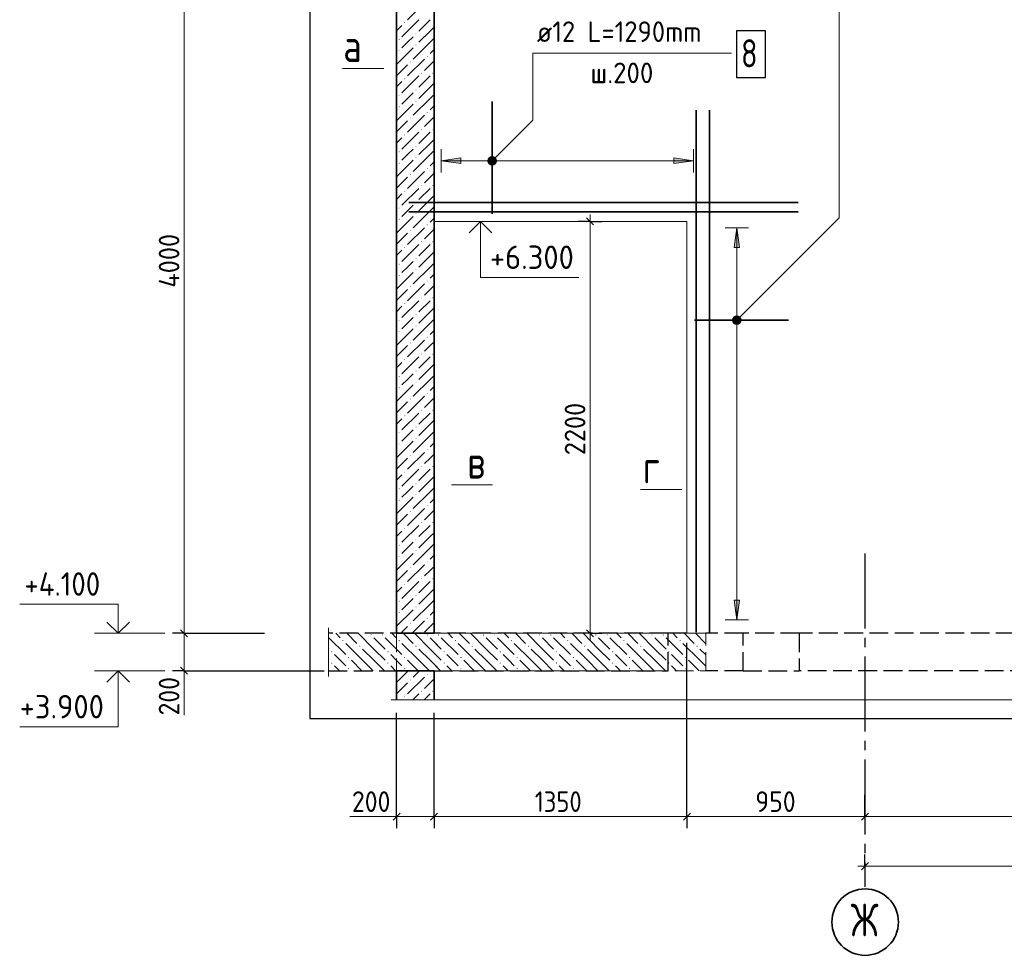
# Model space of a CAD drawing. Header units: millimetres. Extents: x 0 to 50400, y 0 to 35640.
# Tile 8 of 10: x 24751 to 37367, y 16997 to 28989. Entities that reach past the tile are written whole.
import ezdxf

# ---------------------------------------------------------------- set-up
doc = ezdxf.new("R2010")
doc.units = ezdxf.units.MM
doc.linetypes.add('______2', pattern=[324, 240, -84])
doc.linetypes.add('______5', pattern=[1320, 960, -120, 120, -120])
for name, color, linetype, lineweight in [('Standard', 7, 'Continuous', 25), ('Высотные отметки', 7, 'Continuous', 25), ('ЖБ Лестница', 52, 'Continuous', 25), ('ЖБ Перекрытие верхний уровень', 7, 'Continuous', 35), ('ЖБ Стена верхний уровень', 7, 'Continuous', 35), ('Общий02', 7, 'Continuous', 18), ('Позиционная метка линия выноска', 7, 'Continuous', 13), ('Размерная линия_ общее', 7, 'Continuous', 13), ('Сечения символ', 7, 'Continuous', 25)]:
    doc.layers.add(name, color=color, linetype=linetype, lineweight=lineweight)
for name, color, linetype, true_color in [('Оси', 7, '______5', 0x656565), ('Стена ДОП П-обр. неравн', 7, 'Continuous', 0xa0a0a0), ('Стена обрамление Г-обр.', 7, 'Continuous', 0xa0a0a0), ('Стена обрамление П-обр.', 7, 'Continuous', 0xa0a0a0)]:
    doc.layers.add(name, color=color, linetype=linetype, true_color=true_color)
doc.layers.add('Размерная выноска', color=7, linetype='Continuous')
doc.styles.add('ISOCPEUR', font='txt')

msp = doc.modelspace()

# ---------------------------------------------------------------- hatches: boundary and pattern name
at = {"layer": 'ЖБ Лестница', "linetype": 'Continuous', "lineweight": 18, "transparency": 33554687}
for points in [[(29966, 21103), (29973, 21111), (29981, 21103), (29973, 21095)], [(30110, 21103), (30117, 21111), (30125, 21103), (30117, 21095)], [(30686, 21103), (30693, 21111), (30701, 21103), (30693, 21095)], [(30830, 21103), (30837, 21111), (30845, 21103), (30837, 21095)], [(31406, 21103), (31413, 21111), (31421, 21103), (31413, 21095)], [(31550, 21103), (31557, 21111), (31565, 21103), (31557, 21095)], [(32126, 21103), (32133, 21111), (32141, 21103), (32133, 21095)], [(32270, 21103), (32277, 21111), (32285, 21103), (32277, 21095)], [(32846, 21103), (32853, 21111), (32861, 21103), (32853, 21095)], [(32990, 21103), (32997, 21111), (33005, 21103), (32997, 21095)], [(29606, 21031), (29613, 21039), (29621, 21031), (29613, 21023)], [(29822, 20959), (29829, 20967), (29837, 20959), (29829, 20951)], [(30326, 21031), (30333, 21039), (30341, 21031), (30333, 21023)], [(30542, 20959), (30549, 20967), (30557, 20959), (30549, 20951)], [(31046, 21031), (31053, 21039), (31061, 21031), (31053, 21023)], [(31262, 20959), (31269, 20967), (31277, 20959), (31269, 20951)], [(31766, 21031), (31773, 21039), (31781, 21031), (31773, 21023)], [(31982, 20959), (31989, 20967), (31997, 20959), (31989, 20951)], [(32486, 21031), (32493, 21039), (32501, 21031), (32493, 21023)], [(32702, 20959), (32709, 20967), (32717, 20959), (32709, 20951)], [(33206, 21031), (33213, 21039), (33221, 21031), (33213, 21023)], [(33422, 20959), (33429, 20967), (33437, 20959), (33429, 20951)], [(29678, 20815), (29685, 20823), (29693, 20815), (29685, 20807)], [(30182, 20887), (30189, 20895), (30197, 20887), (30189, 20879)], [(30398, 20815), (30405, 20823), (30413, 20815), (30405, 20807)], [(30902, 20887), (30909, 20895), (30917, 20887), (30909, 20879)], [(31118, 20815), (31125, 20823), (31133, 20815), (31125, 20807)], [(31622, 20887), (31629, 20895), (31637, 20887), (31629, 20879)], [(31838, 20815), (31845, 20823), (31853, 20815), (31845, 20807)], [(32342, 20887), (32349, 20895), (32357, 20887), (32349, 20879)], [(32558, 20815), (32565, 20823), (32573, 20815), (32565, 20807)], [(33062, 20887), (33069, 20895), (33077, 20887), (33069, 20879)], [(33278, 20815), (33285, 20823), (33293, 20815), (33285, 20807)], [(30182, 20743), (30189, 20751), (30197, 20743), (30189, 20735)], [(30902, 20743), (30909, 20751), (30917, 20743), (30909, 20735)], [(31622, 20743), (31629, 20751), (31637, 20743), (31629, 20735)], [(32342, 20743), (32349, 20751), (32357, 20743), (32349, 20735)], [(33062, 20743), (33069, 20751), (33077, 20743), (33069, 20735)], [(29678, 20671), (29685, 20679), (29693, 20671), (29685, 20663)], [(30398, 20671), (30405, 20679), (30413, 20671), (30405, 20663)], [(31118, 20671), (31125, 20679), (31133, 20671), (31125, 20663)], [(31838, 20671), (31845, 20679), (31853, 20671), (31845, 20663)], [(32558, 20671), (32565, 20679), (32573, 20671), (32565, 20663)], [(33278, 20671), (33285, 20679), (33293, 20671), (33285, 20663)]]:
    msp.add_hatch(color=7, dxfattribs=at).paths.add_polyline_path(points, flags=16)
at = {"layer": 'ЖБ Перекрытие верхний уровень', "linetype": 'Continuous', "lineweight": 18, "transparency": 33554687}
for points in [[(29246, 21103), (29253, 21111), (29261, 21103), (29253, 21095)], [(29390, 21103), (29397, 21111), (29405, 21103), (29397, 21095)], [(29966, 21103), (29973, 21111), (29981, 21103), (29973, 21095)], [(30110, 21103), (30117, 21111), (30125, 21103), (30117, 21095)], [(30686, 21103), (30693, 21111), (30701, 21103), (30693, 21095)], [(30830, 21103), (30837, 21111), (30845, 21103), (30837, 21095)], [(31406, 21103), (31413, 21111), (31421, 21103), (31413, 21095)], [(31550, 21103), (31557, 21111), (31565, 21103), (31557, 21095)], [(32126, 21103), (32133, 21111), (32141, 21103), (32133, 21095)], [(32270, 21103), (32277, 21111), (32285, 21103), (32277, 21095)], [(32846, 21103), (32853, 21111), (32861, 21103), (32853, 21095)], [(32990, 21103), (32997, 21111), (33005, 21103), (32997, 21095)], [(28886, 21031), (28893, 21039), (28901, 21031), (28893, 21023)], [(29102, 20959), (29109, 20967), (29117, 20959), (29109, 20951)], [(29606, 21031), (29613, 21039), (29621, 21031), (29613, 21023)], [(29822, 20959), (29829, 20967), (29837, 20959), (29829, 20951)], [(30326, 21031), (30333, 21039), (30341, 21031), (30333, 21023)], [(30542, 20959), (30549, 20967), (30557, 20959), (30549, 20951)], [(31046, 21031), (31053, 21039), (31061, 21031), (31053, 21023)], [(31262, 20959), (31269, 20967), (31277, 20959), (31269, 20951)], [(31766, 21031), (31773, 21039), (31781, 21031), (31773, 21023)], [(31982, 20959), (31989, 20967), (31997, 20959), (31989, 20951)], [(32486, 21031), (32493, 21039), (32501, 21031), (32493, 21023)], [(32702, 20959), (32709, 20967), (32717, 20959), (32709, 20951)], [(28742, 20887), (28749, 20895), (28757, 20887), (28749, 20879)], [(28958, 20815), (28965, 20823), (28973, 20815), (28965, 20807)], [(29462, 20887), (29469, 20895), (29477, 20887), (29469, 20879)], [(29678, 20815), (29685, 20823), (29693, 20815), (29685, 20807)], [(30182, 20887), (30189, 20895), (30197, 20887), (30189, 20879)], [(30398, 20815), (30405, 20823), (30413, 20815), (30405, 20807)], [(30902, 20887), (30909, 20895), (30917, 20887), (30909, 20879)], [(31118, 20815), (31125, 20823), (31133, 20815), (31125, 20807)], [(31622, 20887), (31629, 20895), (31637, 20887), (31629, 20879)], [(31838, 20815), (31845, 20823), (31853, 20815), (31845, 20807)], [(32342, 20887), (32349, 20895), (32357, 20887), (32349, 20879)], [(32558, 20815), (32565, 20823), (32573, 20815), (32565, 20807)], [(28742, 20743), (28749, 20751), (28757, 20743), (28749, 20735)], [(29462, 20743), (29469, 20751), (29477, 20743), (29469, 20735)], [(30182, 20743), (30189, 20751), (30197, 20743), (30189, 20735)], [(30902, 20743), (30909, 20751), (30917, 20743), (30909, 20735)], [(31622, 20743), (31629, 20751), (31637, 20743), (31629, 20735)], [(32342, 20743), (32349, 20751), (32357, 20743), (32349, 20735)], [(28958, 20671), (28965, 20679), (28973, 20671), (28965, 20663)], [(29678, 20671), (29685, 20679), (29693, 20671), (29685, 20663)], [(30398, 20671), (30405, 20679), (30413, 20671), (30405, 20663)], [(31118, 20671), (31125, 20679), (31133, 20671), (31125, 20663)], [(31838, 20671), (31845, 20679), (31853, 20671), (31845, 20663)], [(32558, 20671), (32565, 20679), (32573, 20671), (32565, 20663)]]:
    msp.add_hatch(color=7, dxfattribs=at).paths.add_polyline_path(points, flags=16)
at = {"layer": 'ЖБ Стена верхний уровень', "linetype": 'Continuous', "lineweight": 18, "transparency": 33554687}
for points in [[(29679, 28951), (29685, 28957), (29691, 28951), (29685, 28945)], [(29823, 28807), (29829, 28813), (29835, 28807), (29829, 28801)], [(29607, 28735), (29613, 28741), (29619, 28735), (29613, 28729)], [(29823, 28663), (29829, 28669), (29835, 28663), (29829, 28657)], [(29607, 28591), (29613, 28597), (29619, 28591), (29613, 28585)], [(29967, 28519), (29973, 28525), (29979, 28519), (29973, 28513)], [(29751, 28447), (29757, 28453), (29763, 28447), (29757, 28441)], [(29895, 28303), (29901, 28309), (29907, 28303), (29901, 28297)], [(30039, 28303), (30045, 28309), (30051, 28303), (30045, 28297)], [(29679, 28231), (29685, 28237), (29691, 28231), (29685, 28225)], [(29607, 28015), (29613, 28021), (29619, 28015), (29613, 28009)], [(29823, 28087), (29829, 28093), (29835, 28087), (29829, 28081)], [(29823, 27943), (29829, 27949), (29835, 27943), (29829, 27937)], [(29607, 27871), (29613, 27877), (29619, 27871), (29613, 27865)], [(29967, 27799), (29973, 27805), (29979, 27799), (29973, 27793)], [(29751, 27727), (29757, 27733), (29763, 27727), (29757, 27721)], [(29679, 27511), (29685, 27517), (29691, 27511), (29685, 27505)], [(29895, 27583), (29901, 27589), (29907, 27583), (29901, 27577)], [(30039, 27583), (30045, 27589), (30051, 27583), (30045, 27577)], [(29607, 27295), (29613, 27301), (29619, 27295), (29613, 27289)], [(29823, 27367), (29829, 27373), (29835, 27367), (29829, 27361)], [(29607, 27151), (29613, 27157), (29619, 27151), (29613, 27145)], [(29823, 27223), (29829, 27229), (29835, 27223), (29829, 27217)], [(29751, 27007), (29757, 27013), (29763, 27007), (29757, 27001)], [(29967, 27079), (29973, 27085), (29979, 27079), (29973, 27073)], [(29679, 26791), (29685, 26797), (29691, 26791), (29685, 26785)], [(29895, 26863), (29901, 26869), (29907, 26863), (29901, 26857)], [(30039, 26863), (30045, 26869), (30051, 26863), (30045, 26857)], [(29823, 26647), (29829, 26653), (29835, 26647), (29829, 26641)], [(29607, 26575), (29613, 26581), (29619, 26575), (29613, 26569)], [(29823, 26503), (29829, 26509), (29835, 26503), (29829, 26497)], [(29607, 26431), (29613, 26437), (29619, 26431), (29613, 26425)], [(29751, 26287), (29757, 26293), (29763, 26287), (29757, 26281)], [(29967, 26359), (29973, 26365), (29979, 26359), (29973, 26353)], [(29895, 26143), (29901, 26149), (29907, 26143), (29901, 26137)], [(30039, 26143), (30045, 26149), (30051, 26143), (30045, 26137)], [(29679, 26071), (29685, 26077), (29691, 26071), (29685, 26065)], [(29823, 25927), (29829, 25933), (29835, 25927), (29829, 25921)], [(29607, 25855), (29613, 25861), (29619, 25855), (29613, 25849)], [(29823, 25783), (29829, 25789), (29835, 25783), (29829, 25777)], [(29607, 25711), (29613, 25717), (29619, 25711), (29613, 25705)], [(29967, 25639), (29973, 25645), (29979, 25639), (29973, 25633)], [(29751, 25567), (29757, 25573), (29763, 25567), (29757, 25561)], [(29895, 25423), (29901, 25429), (29907, 25423), (29901, 25417)], [(30039, 25423), (30045, 25429), (30051, 25423), (30045, 25417)], [(29679, 25351), (29685, 25357), (29691, 25351), (29685, 25345)], [(29607, 25135), (29613, 25141), (29619, 25135), (29613, 25129)], [(29823, 25207), (29829, 25213), (29835, 25207), (29829, 25201)], [(29607, 24991), (29613, 24997), (29619, 24991), (29613, 24985)], [(29823, 25063), (29829, 25069), (29835, 25063), (29829, 25057)], [(29967, 24919), (29973, 24925), (29979, 24919), (29973, 24913)], [(29751, 24847), (29757, 24853), (29763, 24847), (29757, 24841)], [(29679, 24631), (29685, 24637), (29691, 24631), (29685, 24625)], [(29895, 24703), (29901, 24709), (29907, 24703), (29901, 24697)], [(30039, 24703), (30045, 24709), (30051, 24703), (30045, 24697)], [(29823, 24487), (29829, 24493), (29835, 24487), (29829, 24481)], [(29607, 24415), (29613, 24421), (29619, 24415), (29613, 24409)], [(29607, 24271), (29613, 24277), (29619, 24271), (29613, 24265)], [(29823, 24343), (29829, 24349), (29835, 24343), (29829, 24337)], [(29751, 24127), (29757, 24133), (29763, 24127), (29757, 24121)], [(29967, 24199), (29973, 24205), (29979, 24199), (29973, 24193)], [(29895, 23983), (29901, 23989), (29907, 23983), (29901, 23977)], [(30039, 23983), (30045, 23989), (30051, 23983), (30045, 23977)], [(29679, 23911), (29685, 23917), (29691, 23911), (29685, 23905)], [(29823, 23767), (29829, 23773), (29835, 23767), (29829, 23761)], [(29607, 23695), (29613, 23701), (29619, 23695), (29613, 23689)], [(29823, 23623), (29829, 23629), (29835, 23623), (29829, 23617)], [(29607, 23551), (29613, 23557), (29619, 23551), (29613, 23545)], [(29967, 23479), (29973, 23485), (29979, 23479), (29973, 23473)], [(29751, 23407), (29757, 23413), (29763, 23407), (29757, 23401)], [(29895, 23263), (29901, 23269), (29907, 23263), (29901, 23257)], [(30039, 23263), (30045, 23269), (30051, 23263), (30045, 23257)], [(29679, 23191), (29685, 23197), (29691, 23191), (29685, 23185)], [(29607, 22975), (29613, 22981), (29619, 22975), (29613, 22969)], [(29823, 23047), (29829, 23053), (29835, 23047), (29829, 23041)], [(29607, 22831), (29613, 22837), (29619, 22831), (29613, 22825)], [(29823, 22903), (29829, 22909), (29835, 22903), (29829, 22897)], [(29967, 22759), (29973, 22765), (29979, 22759), (29973, 22753)], [(29751, 22687), (29757, 22693), (29763, 22687), (29757, 22681)], [(29679, 22471), (29685, 22477), (29691, 22471), (29685, 22465)], [(29895, 22543), (29901, 22549), (29907, 22543), (29901, 22537)], [(30039, 22543), (30045, 22549), (30051, 22543), (30045, 22537)], [(29823, 22327), (29829, 22333), (29835, 22327), (29829, 22321)], [(29607, 22255), (29613, 22261), (29619, 22255), (29613, 22249)], [(29607, 22111), (29613, 22117), (29619, 22111), (29613, 22105)], [(29823, 22183), (29829, 22189), (29835, 22183), (29829, 22177)], [(29751, 21967), (29757, 21973), (29763, 21967), (29757, 21961)], [(29967, 22039), (29973, 22045), (29979, 22039), (29973, 22033)], [(29895, 21823), (29901, 21829), (29907, 21823), (29901, 21817)], [(30039, 21823), (30045, 21829), (30051, 21823), (30045, 21817)], [(29679, 21751), (29685, 21757), (29691, 21751), (29685, 21745)], [(29823, 21607), (29829, 21613), (29835, 21607), (29829, 21601)], [(29607, 21535), (29613, 21541), (29619, 21535), (29613, 21529)], [(29823, 21463), (29829, 21469), (29835, 21463), (29829, 21457)], [(29607, 21391), (29613, 21397), (29619, 21391), (29613, 21385)], [(29967, 21319), (29973, 21325), (29979, 21319), (29973, 21313)], [(29751, 21247), (29757, 21253), (29763, 21247), (29757, 21241)], [(29967, 20599), (29973, 20605), (29979, 20599), (29973, 20593)], [(29751, 20527), (29757, 20533), (29763, 20527), (29757, 20521)], [(29679, 20311), (29685, 20317), (29691, 20311), (29685, 20305)], [(29895, 20383), (29901, 20389), (29907, 20383), (29901, 20377)], [(30039, 20383), (30045, 20389), (30051, 20383), (30045, 20377)]]:
    msp.add_hatch(color=7, dxfattribs=at).paths.add_polyline_path(points, flags=16)
at = {"layer": 'Общий02', "linetype": 'Continuous', "lineweight": 13, "transparency": 33554687}
for points in [[(30403, 27216), (30151, 27180), (30403, 27144)], [(33904, 21549), (33940, 21297), (33976, 21549)]]:
    msp.add_hatch(color=7, dxfattribs=at).paths.add_polyline_path(points)
for points in [[(33132, 27216), (33384, 27180), (33132, 27144)], [(33904, 26070), (33940, 26322), (33976, 26070)]]:
    msp.add_hatch(color=7, dxfattribs=at).paths.add_polyline_path(points, flags=16)
at = {"layer": 'Позиционная метка линия выноска', "linetype": 'Continuous', "lineweight": 13, "transparency": 33554687}
for points in [[(30843, 27142), (30767, 27218), (30753, 27194)], [(30843, 27142), (30753, 27194), (30819, 27128)], [(30819, 27128), (30753, 27194), (30753, 27166)], [(30819, 27128), (30753, 27166), (30791, 27128)], [(30791, 27128), (30753, 27166), (30767, 27142)], [(30857, 27166), (30791, 27232), (30767, 27218)], [(30857, 27166), (30767, 27218), (30843, 27142)], [(30857, 27194), (30819, 27232), (30791, 27232)], [(30857, 27194), (30791, 27232), (30857, 27166)], [(30819, 27232), (30857, 27194), (30843, 27218)], [(33978, 25098), (33902, 25175), (33888, 25150)], [(33978, 25098), (33888, 25150), (33954, 25085)], [(33954, 25085), (33888, 25150), (33888, 25123)], [(33954, 25085), (33888, 25123), (33926, 25085)], [(33926, 25085), (33888, 25123), (33902, 25098)], [(33992, 25123), (33926, 25188), (33902, 25175)], [(33992, 25123), (33902, 25175), (33978, 25098)], [(33992, 25150), (33954, 25188), (33926, 25188)], [(33992, 25150), (33926, 25188), (33992, 25123)], [(33954, 25188), (33992, 25150), (33978, 25175)]]:
    msp.add_hatch(color=7, dxfattribs=at).paths.add_polyline_path(points)

# ---------------------------------------------------------------- linework, layer by layer
at = {"layer": 'Standard', "color": 7, "linetype": 'Continuous', "lineweight": -3, "transparency": 33554687}
for p, q in [((29581, 18775), (29581, 18925)), ((30061, 18775), (30061, 18925)), ((33301, 18775), (33301, 18925)), ((35581, 18775), (35581, 18925)), ((29581, 18775), (29581, 18625)), ((30061, 18775), (30061, 18625)), ((33301, 18775), (33301, 18625)), ((35581, 18775), (35581, 18625)), ((35581, 18140), (35581, 18290)), ((35581, 18140), (35581, 17990))]:
    msp.add_line(p, q, dxfattribs=at)
at = {"layer": 'Standard', "color": 7, "linetype": 'Continuous', "lineweight": 25, "transparency": 33554687}
for p, q in [((29536, 18730), (29626, 18820)), ((30016, 18730), (30106, 18820)), ((33256, 18730), (33346, 18820)), ((35536, 18730), (35626, 18820)), ((35536, 18095), (35626, 18185))]:
    msp.add_line(p, q, dxfattribs=at)
at = {"layer": 'Standard', "color": 7, "linetype": 'Continuous', "lineweight": 13, "transparency": 33554687}
for p, q in [((29581, 18775), (29491, 18775)), ((29581, 18775), (30061, 18775)), ((30061, 18775), (33301, 18775)), ((33301, 18775), (35581, 18775)), ((35581, 18775), (45181, 18775)), ((35581, 18140), (35491, 18140)), ((35581, 18140), (45181, 18140))]:
    msp.add_line(p, q, dxfattribs=at)
at = {"layer": 'Standard', "color": 254, "linetype": 'Continuous', "lineweight": -3, "true_color": 0xc4c4ff, "transparency": 33554687}
msp.add_lwpolyline([(28469, 20031), (46973, 20031), (46973, 32611), (28469, 32611), (28469, 20031)], dxfattribs=at)
at = {"layer": 'Standard', "color": 7, "linetype": 'Continuous', "lineweight": -3, "transparency": 33554687}
for points in [[(33301, 18775), (33301, 18796), (33301, 18796), (33301, 18796), (33301, 18796), (33301, 18796), (33301, 18796), (33301, 21004)], [(29581, 18775), (29581, 18796), (29581, 18796), (29581, 18796), (29581, 18796), (29581, 18796), (29581, 18796), (29581, 18796), (29581, 18796), (29581, 19277), (29581, 19277), (29581, 20107)], [(30061, 18775), (30061, 18796), (30061, 18796), (30061, 18796), (30061, 18796), (30061, 18796), (30061, 18796), (30061, 18796), (30061, 18796), (30061, 19655), (30061, 19655), (30061, 20107)], [(35581, 18775), (35581, 18796), (35581, 18796), (35581, 18796), (35581, 18796), (35581, 19052)]]:
    msp.add_lwpolyline(points, dxfattribs=at)
at = {"layer": 'Высотные отметки', "color": 7, "linetype": 'Continuous', "lineweight": 13, "transparency": 33554687}
for p, q in [((30056, 26404), (30956, 26404)), ((30056, 26404), (30956, 26404)), ((26611, 21124), (25711, 21124)), ((26611, 21124), (25711, 21124)), ((26611, 20644), (25711, 20644)), ((26611, 20644), (25711, 20644))]:
    msp.add_line(p, q, dxfattribs=at)
at = {"layer": 'Высотные отметки', "color": 7, "linetype": 'Continuous', "lineweight": 35, "transparency": 33554687}
for p, q in [((30656, 26404), (30511, 26258)), ((30656, 26404), (30511, 26258)), ((30656, 26404), (30802, 26258)), ((30656, 26404), (30802, 26258)), ((26011, 21124), (25866, 21269)), ((26011, 21124), (25866, 21269)), ((26011, 21124), (26156, 21269)), ((26011, 21124), (26156, 21269)), ((26011, 20644), (25866, 20498)), ((26011, 20644), (25866, 20498)), ((26011, 20644), (26156, 20498)), ((26011, 20644), (26156, 20498))]:
    msp.add_line(p, q, dxfattribs=at)
at = {"layer": 'Высотные отметки', "color": 7, "linetype": 'Continuous', "lineweight": 13, "transparency": 33554687}
for points in [[(30656, 26404), (30656, 25684), (31916, 25684)], [(30656, 26404), (30656, 25684), (31916, 25684)], [(26011, 21124), (26011, 21496), (24751, 21496)], [(26011, 21124), (26011, 21496), (24751, 21496)], [(26011, 20644), (26011, 19924), (24751, 19924)], [(26011, 20644), (26011, 19924), (24751, 19924)]]:
    msp.add_lwpolyline(points, dxfattribs=at)
at = {"layer": 'ЖБ Лестница', "color": 7, "linetype": '______2', "lineweight": 13, "transparency": 33554687}
for p, q in [((29581, 21124), (29581, 20644)), ((33541, 21124), (29581, 21124)), ((33541, 20644), (33541, 21124)), ((29581, 20644), (33541, 20644))]:
    msp.add_line(p, q, dxfattribs=at)
at = {"layer": 'ЖБ Лестница', "color": 9, "linetype": 'Continuous', "lineweight": 18, "true_color": 0xc7c7c7, "transparency": 33554687}
for p, q in [((29664, 21124), (29793, 20995)), ((30009, 20923), (29809, 21124)), ((30240, 21124), (30297, 21067)), ((30384, 21124), (30513, 20995)), ((30729, 20923), (30529, 21124)), ((30960, 21124), (31017, 21067)), ((31104, 21124), (31233, 20995)), ((31449, 20923), (31249, 21124)), ((31680, 21124), (31737, 21067)), ((31824, 21124), (31953, 20995)), ((32169, 20923), (31969, 21124)), ((32400, 21124), (32457, 21067)), ((32544, 21124), (32673, 20995)), ((32889, 20923), (32689, 21124)), ((33120, 21124), (33177, 21067)), ((33264, 21124), (33393, 20995)), ((33541, 20991), (33409, 21124)), ((29865, 20779), (29649, 20995)), ((30009, 21067), (30153, 20923)), ((30153, 21067), (30369, 20851)), ((30585, 20779), (30369, 20995)), ((30729, 21067), (30873, 20923)), ((30873, 21067), (31089, 20851)), ((31305, 20779), (31089, 20995)), ((31449, 21067), (31593, 20923)), ((31593, 21067), (31809, 20851)), ((32025, 20779), (31809, 20995)), ((32169, 21067), (32313, 20923)), ((32313, 21067), (32529, 20851)), ((32745, 20779), (32529, 20995)), ((32889, 21067), (33033, 20923)), ((33033, 21067), (33249, 20851)), ((33465, 20779), (33249, 20995)), ((29581, 20919), (29649, 20851)), ((29865, 20923), (30009, 20779)), ((30009, 20923), (30153, 20779)), ((30297, 20779), (30225, 20851)), ((30585, 20923), (30729, 20779)), ((30729, 20923), (30873, 20779)), ((31017, 20779), (30945, 20851)), ((31305, 20923), (31449, 20779)), ((31449, 20923), (31593, 20779)), ((31737, 20779), (31665, 20851)), ((32025, 20923), (32169, 20779)), ((32169, 20923), (32313, 20779)), ((32457, 20779), (32385, 20851)), ((32745, 20923), (32889, 20779)), ((32889, 20923), (33033, 20779)), ((33177, 20779), (33105, 20851)), ((33465, 20923), (33541, 20847)), ((29649, 20707), (29581, 20775)), ((29721, 20779), (29856, 20644)), ((29865, 20779), (30000, 20644)), ((30009, 20779), (30144, 20644)), ((30225, 20707), (30288, 20644)), ((30369, 20707), (30297, 20779)), ((30441, 20779), (30576, 20644)), ((30585, 20779), (30720, 20644)), ((30729, 20779), (30864, 20644)), ((30945, 20707), (31008, 20644)), ((31089, 20707), (31017, 20779)), ((31161, 20779), (31296, 20644)), ((31305, 20779), (31440, 20644)), ((31449, 20779), (31584, 20644)), ((31665, 20707), (31728, 20644)), ((31809, 20707), (31737, 20779)), ((31881, 20779), (32016, 20644)), ((32025, 20779), (32160, 20644)), ((32169, 20779), (32304, 20644)), ((32385, 20707), (32448, 20644)), ((32529, 20707), (32457, 20779)), ((32601, 20779), (32736, 20644)), ((32745, 20779), (32880, 20644)), ((32889, 20779), (33024, 20644)), ((33105, 20707), (33168, 20644)), ((33249, 20707), (33177, 20779)), ((33321, 20779), (33456, 20644)), ((33465, 20779), (33541, 20703))]:
    msp.add_line(p, q, dxfattribs=at)
at = {"layer": 'ЖБ Перекрытие верхний уровень', "color": 7, "linetype": '______2', "lineweight": 25, "transparency": 33554687}
for p, q in [((30061, 21124), (28709, 21124)), ((33061, 21124), (30061, 21124)), ((33061, 20644), (33061, 21124)), ((28709, 20644), (30061, 20644)), ((30061, 20644), (33061, 20644))]:
    msp.add_line(p, q, dxfattribs=at)
at = {"layer": 'ЖБ Перекрытие верхний уровень', "color": 9, "linetype": 'Continuous', "lineweight": 18, "true_color": 0xc7c7c7, "transparency": 33554687}
for p, q in [((28800, 21124), (28857, 21067)), ((28944, 21124), (29073, 20995)), ((29289, 20923), (29089, 21124)), ((29520, 21124), (29577, 21067)), ((29664, 21124), (29793, 20995)), ((30009, 20923), (29809, 21124)), ((30240, 21124), (30297, 21067)), ((30384, 21124), (30513, 20995)), ((30729, 20923), (30529, 21124)), ((30960, 21124), (31017, 21067)), ((31104, 21124), (31233, 20995)), ((31449, 20923), (31249, 21124)), ((31680, 21124), (31737, 21067)), ((31824, 21124), (31953, 20995)), ((32169, 20923), (31969, 21124)), ((32400, 21124), (32457, 21067)), ((32544, 21124), (32673, 20995)), ((32889, 20923), (32689, 21124)), ((28713, 21067), (28929, 20851)), ((29145, 20779), (28929, 20995)), ((29289, 21067), (29433, 20923)), ((29433, 21067), (29649, 20851)), ((29865, 20779), (29649, 20995)), ((30009, 21067), (30061, 21015)), ((30061, 21015), (30153, 20923)), ((30153, 21067), (30369, 20851)), ((30585, 20779), (30369, 20995)), ((30729, 21067), (30873, 20923)), ((30873, 21067), (31089, 20851)), ((31305, 20779), (31089, 20995)), ((31449, 21067), (31593, 20923)), ((31593, 21067), (31809, 20851)), ((32025, 20779), (31809, 20995)), ((32169, 21067), (32313, 20923)), ((32313, 21067), (32529, 20851)), ((32745, 20779), (32529, 20995)), ((32889, 21067), (33033, 20923)), ((33033, 21067), (33061, 21039)), ((28709, 20927), (28713, 20923)), ((28857, 20779), (28785, 20851)), ((29145, 20923), (29289, 20779)), ((29289, 20923), (29433, 20779)), ((29577, 20779), (29505, 20851)), ((29865, 20923), (30009, 20779)), ((30009, 20923), (30061, 20871)), ((30061, 20871), (30153, 20779)), ((30297, 20779), (30225, 20851)), ((30585, 20923), (30729, 20779)), ((30729, 20923), (30873, 20779)), ((31017, 20779), (30945, 20851)), ((31305, 20923), (31449, 20779)), ((31449, 20923), (31593, 20779)), ((31737, 20779), (31665, 20851)), ((32025, 20923), (32169, 20779)), ((32169, 20923), (32313, 20779)), ((32457, 20779), (32385, 20851)), ((32745, 20923), (32889, 20779)), ((32889, 20923), (33033, 20779)), ((28709, 20783), (28713, 20779)), ((28785, 20707), (28848, 20644)), ((28929, 20707), (28857, 20779)), ((29001, 20779), (29136, 20644)), ((29145, 20779), (29280, 20644)), ((29289, 20779), (29424, 20644)), ((29505, 20707), (29568, 20644)), ((29649, 20707), (29577, 20779)), ((29721, 20779), (29856, 20644)), ((29865, 20779), (30000, 20644)), ((30009, 20779), (30061, 20727)), ((30061, 20727), (30144, 20644)), ((30225, 20707), (30288, 20644)), ((30369, 20707), (30297, 20779)), ((30441, 20779), (30576, 20644)), ((30585, 20779), (30720, 20644)), ((30729, 20779), (30864, 20644)), ((30945, 20707), (31008, 20644)), ((31089, 20707), (31017, 20779)), ((31161, 20779), (31296, 20644)), ((31305, 20779), (31440, 20644)), ((31449, 20779), (31584, 20644)), ((31665, 20707), (31728, 20644)), ((31809, 20707), (31737, 20779)), ((31881, 20779), (32016, 20644)), ((32025, 20779), (32160, 20644)), ((32169, 20779), (32304, 20644)), ((32385, 20707), (32448, 20644)), ((32529, 20707), (32457, 20779)), ((32601, 20779), (32736, 20644)), ((32745, 20779), (32880, 20644)), ((32889, 20779), (33024, 20644))]:
    msp.add_line(p, q, dxfattribs=at)
at = {"layer": 'ЖБ Перекрытие верхний уровень', "color": 253, "linetype": '______2', "lineweight": -3, "true_color": 0xababab, "transparency": 33554687}
for p, q in [((33301, 21124), (33061, 21124)), ((34021, 20644), (34021, 21124)), ((34741, 21124), (34021, 21124)), ((34741, 21124), (34741, 20644)), ((34021, 20644), (34741, 20644))]:
    msp.add_line(p, q, dxfattribs=at)
at = {"layer": 'ЖБ Стена верхний уровень', "color": 7, "linetype": 'Continuous', "lineweight": 35, "transparency": 33554687}
for p, q in [((29581, 30724), (29581, 21124)), ((30061, 21124), (30061, 30724)), ((29581, 21124), (30061, 21124)), ((29581, 20644), (29581, 20271)), ((30061, 20644), (29581, 20644)), ((30061, 20271), (30061, 20644))]:
    msp.add_line(p, q, dxfattribs=at)
at = {"layer": 'ЖБ Стена верхний уровень', "color": 251, "linetype": 'Continuous', "lineweight": 18, "true_color": 0x494949, "transparency": 33554687}
for p, q in [((29937, 29203), (29721, 28987)), ((29581, 28846), (29649, 28915)), ((29865, 28987), (29649, 28771)), ((30009, 28987), (29865, 28843)), ((30009, 28843), (30061, 28894)), ((29721, 28699), (29793, 28771)), ((30009, 28843), (29865, 28699)), ((29649, 28627), (29721, 28699)), ((30009, 28699), (29793, 28483)), ((30061, 28750), (30009, 28699)), ((29793, 28627), (29581, 28414)), ((30061, 28606), (30009, 28555)), ((29721, 28411), (29581, 28270)), ((29937, 28483), (29721, 28267)), ((29937, 28339), (30009, 28411)), ((30009, 28411), (30061, 28462)), ((29865, 28267), (29649, 28051)), ((30009, 28267), (29865, 28123)), ((29581, 28126), (29649, 28195)), ((30009, 28123), (30061, 28174)), ((29721, 27979), (29793, 28051)), ((30009, 28123), (29865, 27979)), ((30061, 28030), (30009, 27979)), ((29793, 27907), (29581, 27694)), ((29649, 27907), (29721, 27979)), ((30009, 27979), (29793, 27763)), ((30061, 27886), (30009, 27835)), ((29937, 27763), (29721, 27547)), ((29721, 27691), (29581, 27550)), ((29937, 27619), (30009, 27691)), ((30009, 27691), (30061, 27742)), ((29865, 27547), (29649, 27331)), ((30009, 27547), (29865, 27403)), ((29581, 27406), (29649, 27475)), ((30009, 27403), (29865, 27259)), ((30009, 27403), (30061, 27454)), ((29649, 27187), (29721, 27259)), ((29721, 27259), (29793, 27331)), ((30009, 27259), (29793, 27043)), ((30061, 27310), (30009, 27259)), ((29793, 27187), (29581, 26974)), ((30061, 27166), (30009, 27115)), ((29937, 27043), (29721, 26827)), ((30009, 26971), (30061, 27022)), ((29721, 26971), (29581, 26830)), ((29937, 26899), (30009, 26971)), ((29581, 26686), (29649, 26755)), ((29865, 26827), (29649, 26611)), ((30009, 26827), (29865, 26683)), ((30009, 26683), (29865, 26539)), ((30009, 26683), (30061, 26734)), ((29649, 26467), (29721, 26539)), ((29721, 26539), (29793, 26611)), ((30009, 26539), (29793, 26323)), ((30061, 26590), (30009, 26539)), ((29793, 26467), (29581, 26254)), ((30061, 26446), (30009, 26395)), ((29721, 26251), (29581, 26110)), ((29937, 26323), (29721, 26107)), ((29937, 26179), (30009, 26251)), ((30009, 26251), (30061, 26302)), ((29581, 25966), (29649, 26035)), ((29865, 26107), (29649, 25891)), ((30009, 26107), (29865, 25963)), ((30009, 25963), (30061, 26014)), ((29721, 25819), (29793, 25891)), ((30009, 25963), (29865, 25819)), ((30061, 25870), (30009, 25819)), ((29793, 25747), (29581, 25534)), ((29649, 25747), (29721, 25819)), ((30009, 25819), (29793, 25603)), ((30061, 25726), (30009, 25675)), ((29721, 25531), (29581, 25390)), ((29937, 25603), (29721, 25387)), ((29937, 25459), (30009, 25531)), ((30009, 25531), (30061, 25582)), ((29865, 25387), (29649, 25171)), ((30009, 25387), (29865, 25243)), ((29581, 25246), (29649, 25315)), ((30009, 25243), (29865, 25099)), ((30009, 25243), (30061, 25294)), ((29721, 25099), (29793, 25171)), ((30061, 25150), (30009, 25099)), ((29793, 25027), (29581, 24814)), ((29649, 25027), (29721, 25099)), ((30009, 25099), (29793, 24883)), ((30061, 25006), (30009, 24955)), ((29937, 24883), (29721, 24667)), ((30009, 24811), (30061, 24862)), ((29721, 24811), (29581, 24670)), ((29937, 24739), (30009, 24811)), ((29865, 24667), (29649, 24451)), ((30009, 24667), (29865, 24523)), ((29581, 24526), (29649, 24595)), ((30009, 24523), (29865, 24379)), ((30009, 24523), (30061, 24574)), ((29649, 24307), (29721, 24379)), ((29721, 24379), (29793, 24451)), ((30009, 24379), (29793, 24163)), ((30061, 24430), (30009, 24379)), ((29793, 24307), (29581, 24094)), ((30061, 24286), (30009, 24235)), ((29937, 24163), (29721, 23947)), ((30009, 24091), (30061, 24142)), ((29721, 24091), (29581, 23950)), ((29937, 24019), (30009, 24091)), ((29581, 23806), (29649, 23875)), ((29865, 23947), (29649, 23731)), ((30009, 23947), (29865, 23803)), ((30009, 23803), (30061, 23854)), ((29721, 23659), (29793, 23731)), ((30009, 23803), (29865, 23659)), ((29649, 23587), (29721, 23659)), ((30009, 23659), (29793, 23443)), ((30061, 23710), (30009, 23659)), ((29793, 23587), (29581, 23374)), ((30061, 23566), (30009, 23515)), ((29721, 23371), (29581, 23230)), ((29937, 23443), (29721, 23227)), ((29937, 23299), (30009, 23371)), ((30009, 23371), (30061, 23422)), ((29865, 23227), (29649, 23011)), ((30009, 23227), (29865, 23083)), ((29581, 23086), (29649, 23155)), ((30009, 23083), (30061, 23134)), ((29721, 22939), (29793, 23011)), ((30009, 23083), (29865, 22939)), ((30061, 22990), (30009, 22939)), ((29793, 22867), (29581, 22654)), ((29649, 22867), (29721, 22939)), ((30009, 22939), (29793, 22723)), ((30061, 22846), (30009, 22795)), ((29937, 22723), (29721, 22507)), ((29721, 22651), (29581, 22510)), ((29937, 22579), (30009, 22651)), ((30009, 22651), (30061, 22702)), ((29865, 22507), (29649, 22291)), ((30009, 22507), (29865, 22363)), ((29581, 22366), (29649, 22435)), ((30009, 22363), (29865, 22219)), ((30009, 22363), (30061, 22414)), ((29649, 22147), (29721, 22219)), ((29721, 22219), (29793, 22291)), ((30009, 22219), (29793, 22003)), ((30061, 22270), (30009, 22219)), ((29793, 22147), (29581, 21934)), ((30061, 22126), (30009, 22075)), ((29937, 22003), (29721, 21787)), ((30009, 21931), (30061, 21982)), ((29721, 21931), (29581, 21790)), ((29937, 21859), (30009, 21931)), ((29581, 21646), (29649, 21715)), ((29865, 21787), (29649, 21571)), ((30009, 21787), (29865, 21643)), ((30009, 21643), (29865, 21499)), ((30009, 21643), (30061, 21694)), ((29649, 21427), (29721, 21499)), ((29721, 21499), (29793, 21571)), ((30009, 21499), (29793, 21283)), ((30061, 21550), (30009, 21499)), ((29793, 21427), (29581, 21214)), ((30061, 21406), (30009, 21355)), ((29721, 21211), (29634, 21124)), ((29937, 21283), (29778, 21124)), ((29937, 21139), (30009, 21211)), ((30009, 21211), (30061, 21262)), ((29730, 20644), (29581, 20494)), ((29874, 20644), (29793, 20563)), ((30018, 20644), (30009, 20635)), ((29721, 20491), (29581, 20350)), ((29937, 20563), (29721, 20347)), ((29937, 20419), (30009, 20491)), ((30009, 20491), (30061, 20542)), ((29865, 20347), (29790, 20271)), ((30009, 20347), (29934, 20271)), ((29646, 20271), (29649, 20275))]:
    msp.add_line(p, q, dxfattribs=at)
at = {"layer": 'ЖБ Стена верхний уровень', "color": 7, "linetype": 'Continuous', "lineweight": 18, "transparency": 33554687}
for p, q in [((33301, 26404), (30061, 26404)), ((33301, 21124), (33301, 26404))]:
    msp.add_line(p, q, dxfattribs=at)
at = {"layer": 'ЖБ Стена верхний уровень', "color": 253, "linetype": '______2', "lineweight": -3, "true_color": 0xababab, "transparency": 33554687}
for p, q in [((26926, 21124), (27721, 21124)), ((34021, 21124), (33541, 21124)), ((43981, 21124), (34741, 21124)), ((34021, 20644), (33541, 20644)), ((45781, 20644), (34741, 20644))]:
    msp.add_line(p, q, dxfattribs=at)
at = {"layer": 'Общий02', "color": 251, "linetype": 'Continuous', "lineweight": 13, "true_color": 0x494949, "transparency": 33554687}
for p, q in [((30151, 27030), (30151, 27330)), ((33384, 27030), (33384, 27330)), ((30403, 27216), (30151, 27180)), ((33384, 27180), (30151, 27180)), ((30151, 27180), (30151, 27180)), ((30151, 27180), (30151, 27180)), ((30151, 27180), (30151, 27180)), ((30151, 27180), (30403, 27144)), ((30403, 27144), (30403, 27216)), ((30403, 27180), (30421, 27180)), ((33132, 27180), (33114, 27180)), ((33132, 27144), (33132, 27216)), ((33132, 27216), (33384, 27180)), ((33384, 27180), (33132, 27144)), ((33384, 27180), (33384, 27180)), ((33384, 27180), (33384, 27180)), ((33384, 27180), (33384, 27180)), ((34090, 26322), (33790, 26322)), ((33904, 26070), (33940, 26322)), ((33940, 26322), (33940, 21297)), ((33940, 26322), (33940, 26322)), ((33940, 26322), (33940, 26322)), ((33940, 26322), (33940, 26322)), ((33940, 26322), (33976, 26070)), ((33976, 26070), (33904, 26070)), ((33940, 26070), (33940, 26052)), ((33976, 21549), (33904, 21549)), ((33904, 21549), (33940, 21297)), ((33940, 21549), (33940, 21567)), ((33940, 21297), (33976, 21549)), ((34090, 21297), (33790, 21297)), ((33940, 21297), (33940, 21297)), ((33940, 21297), (33940, 21297)), ((33940, 21297), (33940, 21297))]:
    msp.add_line(p, q, dxfattribs=at)
at = {"layer": 'Оси', "color": 8, "linetype": '______5', "lineweight": -3, "transparency": 33554687}
msp.add_line((35581, 22147), (35581, 17876), dxfattribs=at)
at = {"layer": 'Оси', "color": 7, "linetype": 'Continuous', "lineweight": 35, "transparency": 33554687}
msp.add_circle((35584, 17423), 426, dxfattribs=at)
at = {"layer": 'Позиционная метка линия выноска', "color": 7, "linetype": 'Continuous', "lineweight": 13, "transparency": 33554687}
for p, q in [((28888, 28364), (29416, 28364)), ((30767, 27218), (30767, 27218)), ((30767, 27142), (30767, 27142)), ((30843, 27218), (30843, 27218)), ((30843, 27142), (30843, 27142)), ((33902, 25175), (33902, 25175)), ((33978, 25175), (33978, 25175)), ((33902, 25098), (33902, 25098)), ((33978, 25098), (33978, 25098)), ((30811, 23026), (30283, 23026)), ((32707, 22966), (33235, 22966))]:
    msp.add_line(p, q, dxfattribs=at)
for points in [[(35251, 29666), (35251, 26448), (33940, 25137)], [(33871, 28559), (31327, 28559), (31327, 27702), (30805, 27180)]]:
    msp.add_lwpolyline(points, dxfattribs=at)
for centre in [(30805, 27180), (33940, 25137)]:
    msp.add_circle(centre, 54, dxfattribs=at)
at = {"layer": 'Размерная выноска', "color": 7, "linetype": 'Continuous', "lineweight": 13, "transparency": 33554687}
for p, q in [((28709, 21196), (28709, 20572)), ((26857, 20644), (26857, 20075)), ((29509, 20271), (30133, 20271)), ((45373, 20271), (29989, 20271)), ((29581, 18775), (28983, 18775))]:
    msp.add_line(p, q, dxfattribs=at)
at = {"layer": 'Размерная линия_ общее', "color": 7, "linetype": 'Continuous', "lineweight": 13, "transparency": 33554687}
for p, q in [((26857, 30724), (26857, 21124)), ((32059, 26404), (32059, 26494)), ((26857, 21124), (26857, 20644)), ((32059, 21124), (32059, 21034)), ((26857, 20644), (26857, 20554))]:
    msp.add_line(p, q, dxfattribs=at)
at = {"layer": 'Размерная линия_ общее', "color": 7, "linetype": 'Continuous', "lineweight": -3, "transparency": 33554687}
for p, q in [((32059, 26404), (31909, 26404)), ((32059, 26404), (32209, 26404)), ((32059, 26404), (32059, 26404)), ((26857, 21124), (26707, 21124)), ((26857, 21124), (27007, 21124)), ((26857, 21124), (27889, 21124)), ((32059, 21124), (31909, 21124)), ((32059, 21124), (32209, 21124)), ((32059, 21124), (32059, 21124)), ((26857, 20644), (26707, 20644)), ((26857, 20644), (27007, 20644)), ((26857, 20644), (28653, 20644))]:
    msp.add_line(p, q, dxfattribs=at)
at = {"layer": 'Размерная линия_ общее', "color": 7, "linetype": 'Continuous', "lineweight": 25, "transparency": 33554687}
for p, q in [((32104, 26359), (32014, 26449)), ((26812, 21169), (26902, 21079)), ((32104, 21079), (32014, 21169)), ((26812, 20689), (26902, 20599))]:
    msp.add_line(p, q, dxfattribs=at)
at = {"layer": 'Размерная линия_ общее', "color": 7, "linetype": 'Continuous', "lineweight": 13, "transparency": 33554687}
msp.add_lwpolyline([(32059, 21124), (32059, 23307), (32059, 23307), (32059, 26404)], dxfattribs=at)
at = {"layer": 'Стена ДОП П-обр. неравн', "color": 7, "linetype": 'Continuous', "lineweight": 35, "transparency": 33554687}
msp.add_line((33397, 25137), (34601, 25137), dxfattribs=at)
at = {"layer": 'Стена обрамление Г-обр.', "color": 7, "linetype": 'Continuous', "lineweight": 35, "transparency": 33554687}
for p, q in [((33421, 21138), (33421, 27829)), ((33421, 21138), (33421, 27829)), ((33589, 21138), (33589, 27829)), ((33589, 21138), (33589, 27829)), ((29736, 26644), (34727, 26644)), ((29906, 26644), (34727, 26644)), ((29736, 26524), (34727, 26524)), ((29906, 26524), (34727, 26524))]:
    msp.add_line(p, q, dxfattribs=at)
at = {"layer": 'Стена обрамление П-обр.', "color": 7, "linetype": 'Continuous', "lineweight": 35, "transparency": 33554687}
msp.add_line((30805, 26502), (30805, 27942), dxfattribs=at)
at = {"layer": 'Стена обрамление П-обр.', "color": 7, "linetype": 'Continuous', "lineweight": 25, "transparency": 33554687}
msp.add_lwpolyline([(33934, 28246), (34306, 28246), (34306, 28846), (33934, 28846), (33934, 28246)], dxfattribs=at)

# ---------------------------------------------------------------- texts
at = {"layer": 'Standard', "color": 7, "linetype": 'Continuous', "lineweight": 25, "transparency": 33554687, "char_height": 264, "attachment_point": 7, "style": 'ISOCPEUR'}
for s, insert, width in [('\\W0.91;200', (29008, 18835), 674.39), ('\\W0.87;1350', (31351, 18835), 800.28), ('\\W0.91;950', (34177, 18835), 674.39)]:
    msp.add_mtext(s, dxfattribs=dict(at, insert=insert, width=width))
at = {"layer": 'Высотные отметки', "color": 7, "linetype": 'Continuous', "lineweight": 25, "transparency": 33554687, "char_height": 300, "attachment_point": 7, "style": 'ISOCPEUR'}
for s, insert, width in [('\\W0.95;+6.300', (30776, 25794), 1281.44), ('\\W0.90;+4.100', (24811, 21606), 1244.56), ('\\W0.95;+3.900', (24751, 20034), 1281.44)]:
    msp.add_mtext(s, dxfattribs=dict(at, insert=insert, width=width))
at = {"layer": 'Оси', "color": 7, "linetype": 'Continuous', "lineweight": 35, "transparency": 33554687, "insert": (35400, 17240), "char_height": 420, "width": 520.64, "attachment_point": 7, "style": 'ISOCPEUR'}
msp.add_mtext('\\W0.73;Ж', dxfattribs=at)
at = {"layer": 'Размерная линия_ общее', "color": 7, "linetype": 'Continuous', "lineweight": 25, "transparency": 33554687, "char_height": 264, "attachment_point": 7, "rotation": 90, "style": 'ISOCPEUR'}
for s, insert, width in [('\\W0.93;4000', (26797, 25554), 888.46), ('\\W0.93;2200', (31999, 23407), 861.72), ('\\W0.91;200', (26797, 20071), 674.38)]:
    msp.add_mtext(s, dxfattribs=dict(at, insert=insert, width=width))
at = {"layer": 'Сечения символ', "color": 7, "linetype": 'Continuous', "lineweight": 35, "transparency": 33554687, "char_height": 420, "attachment_point": 7, "style": 'ISOCPEUR'}
for s, insert, width in [('\\W0.80;а', (28897, 28446), 503.77), ('\\W0.78;в', (30487, 23108), 456.97), ('\\W0.78;г', (32737, 23048), 456.97)]:
    msp.add_mtext(s, dxfattribs=dict(at, insert=insert, width=width))
at = {"layer": 'Стена обрамление П-обр.', "color": 7, "linetype": 'Continuous', "lineweight": 13, "transparency": 33554687, "attachment_point": 7, "style": 'ISOCPEUR'}
for s, insert, char_height, width in [('\\W0.94;ø12 L=1290mm ', (31377, 28703), 264, 2525.26), ('\\W0.78;8', (33994, 28378), 360, 391.69), ('\\W0.95;ш.200 ', (32064, 28175), 264, 1154.55)]:
    msp.add_mtext(s, dxfattribs=dict(at, insert=insert, char_height=char_height, width=width))

doc.saveas('drawing.dxf')
